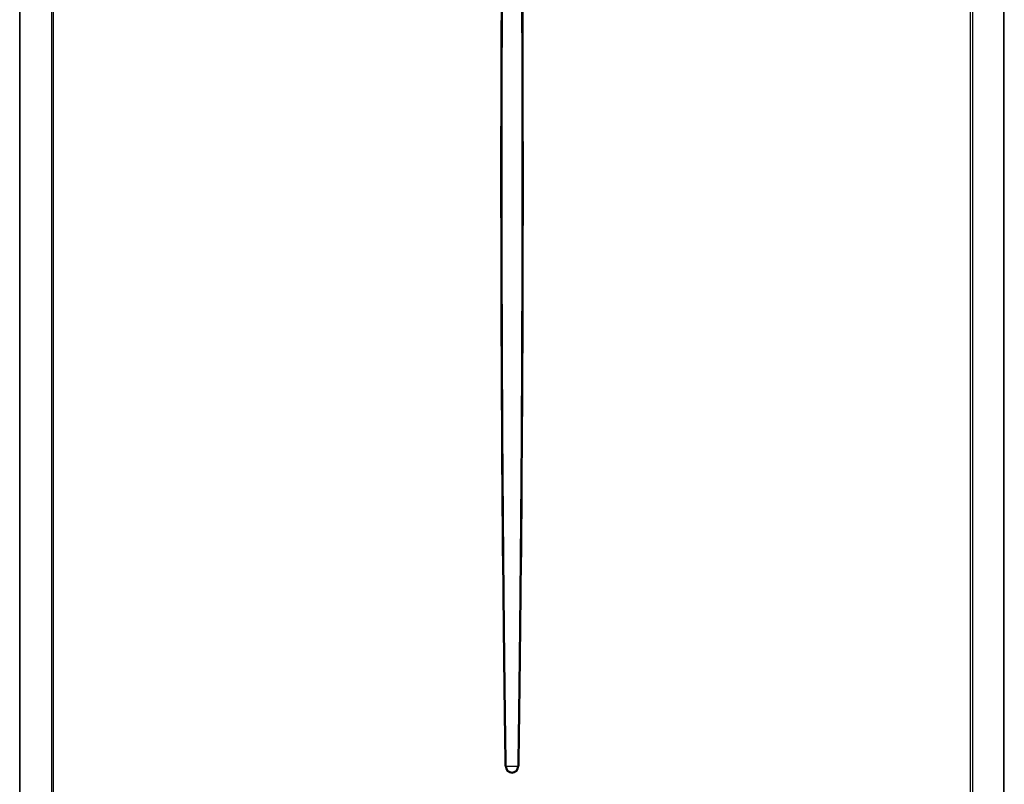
# Model space of a CAD drawing. Header units: centimetres. Extents: x 1912 to 37354, y 4932 to 6633.
# Tile 90 of 236: x 14014 to 14074, y 5648 to 5695. Entities that reach past the tile are written whole.
import ezdxf

# ---------------------------------------------------------------- set-up
doc = ezdxf.new("R2010")
doc.units = ezdxf.units.CM
doc.layers.add('$_urządzenia', color=250, linetype='Continuous')

# ---------------------------------------------------------------- blocks, each defined once
blk = doc.blocks.new('A$C92957c0b')
at = {"layer": '$_urządzenia'}
for p, q in [((-279.34, -1127), (-279.34, -29)), ((279.34, -1127), (279.34, -29)), ((-300, -1125.6), (-300, -30.4)), ((-299.63, -1125.6), (-299.63, -30.4)), ((-280.56, -30.4), (-280.56, -1125.6)), ((280.56, -30.4), (280.56, -1125.6)), ((299.63, -1125.6), (299.63, -30.4)), ((300, -1125.6), (300, -30.4)), ((-3.51, -854), (-4.15, -854.02)), ((-3.51, -854), (3.51, -854)), ((3.51, -854), (4.15, -854.02))]:
    blk.add_line(p, q, dxfattribs=at)
for points in [[(-4.15, -854.02), (-4.25, -847.27), (-4.34, -840.26), (-4.44, -832.98), (-4.54, -825.46), (-4.64, -817.67), (-4.74, -809.58), (-4.84, -801.18), (-4.95, -792.47), (-5.05, -783.38), (-5.16, -773.91), (-5.27, -764.06), (-5.37, -753.76), (-5.48, -742.97), (-5.59, -731.74), (-5.7, -720.1), (-5.8, -708.02), (-5.91, -695.53), (-6.01, -682.85), (-6.1, -669.96), (-6.19, -656.87), (-6.27, -643.77), (-6.35, -630.7), (-6.42, -617.61), (-6.48, -604.57), (-6.53, -591.61), (-6.58, -578.68), (-6.62, -565.73), (-6.65, -552.78), (-6.68, -539.81), (-6.7, -526.63), (-6.71, -513.28), (-6.72, -499.73), (-6.72, -485.73), (-6.71, -471.23), (-6.69, -456.29), (-6.66, -440.78), (-6.61, -424.58), (-6.56, -407.83), (-6.49, -390.85)], [(-3.51, -854), (-3.61, -847.25), (-3.7, -840.24), (-3.8, -832.96), (-3.9, -825.44), (-4, -817.66), (-4.1, -809.56), (-4.2, -801.16), (-4.31, -792.45), (-4.41, -783.36), (-4.52, -773.89), (-4.62, -764.04), (-4.73, -753.74), (-4.84, -742.95), (-4.94, -731.72), (-5.05, -720.08), (-5.15, -708), (-5.25, -695.52), (-5.35, -682.83), (-5.44, -669.95), (-5.52, -656.86), (-5.6, -643.76), (-5.67, -630.68), (-5.74, -617.6), (-5.8, -604.55), (-5.85, -591.59), (-5.89, -578.67), (-5.93, -565.72), (-5.96, -552.77), (-5.99, -539.8), (-6.01, -526.62), (-6.02, -513.27), (-6.02, -499.72), (-6.02, -485.72), (-6.01, -471.22), (-5.99, -456.28), (-5.96, -440.78), (-5.92, -424.58), (-5.87, -407.82), (-5.8, -390.85)], [(5.78, -386.32), (5.84, -400.4), (5.89, -414.18), (5.93, -427.64), (5.96, -440.8), (5.99, -453.85), (6.01, -466.78), (6.02, -479.59), (6.02, -492.4), (6.02, -505.25), (6.02, -518.1), (6, -530.98), (5.98, -543.92), (5.95, -556.91), (5.92, -569.89), (5.88, -582.87), (5.83, -595.85), (5.78, -608.78), (5.72, -621.66), (5.65, -634.48), (5.58, -647.23), (5.5, -659.92), (5.42, -672.53), (5.33, -684.96), (5.24, -697.23), (5.14, -709.31), (5.04, -721.03), (4.94, -732.33), (4.83, -743.26), (4.73, -753.78), (4.62, -763.87), (4.52, -773.56), (4.42, -782.9), (4.31, -791.87), (4.21, -800.49), (4.11, -808.83), (4.01, -816.89), (3.91, -824.67), (3.81, -832.26), (3.71, -839.7), (3.61, -846.94), (3.51, -854)], [(6.47, -386.33), (6.53, -400.4), (6.58, -414.19), (6.62, -427.64), (6.66, -440.81), (6.68, -453.85), (6.7, -466.79), (6.71, -479.6), (6.72, -492.41), (6.72, -505.26), (6.71, -518.1), (6.69, -530.99), (6.67, -543.94), (6.64, -556.92), (6.61, -569.9), (6.56, -582.88), (6.51, -595.86), (6.46, -608.79), (6.4, -621.67), (6.33, -634.49), (6.25, -647.24), (6.17, -659.93), (6.08, -672.55), (5.99, -684.98), (5.89, -697.25), (5.79, -709.33), (5.69, -721.05), (5.59, -732.34), (5.48, -743.27), (5.37, -753.8), (5.27, -763.89), (5.16, -773.58), (5.06, -782.91), (4.95, -791.89), (4.85, -800.5), (4.75, -808.85), (4.65, -816.91), (4.55, -824.69), (4.45, -832.28), (4.35, -839.71), (4.25, -846.96), (4.15, -854.02)]]:
    blk.add_lwpolyline(points, dxfattribs=at)
for radius, start, end in [(4.15, 180.24419, 359.75581), (3.51, 180, 0)]:
    blk.add_arc((0, -854), radius, start, end, dxfattribs=at)

msp = doc.modelspace()

# ---------------------------------------------------------------- block references
at = {"layer": '$_urządzenia', "xscale": 0.1, "yscale": 0.1, "zscale": 0.1}
msp.add_blockref('A$C92957c0b', (14043.856, 5734.494), dxfattribs=at)

doc.saveas('drawing.dxf')
